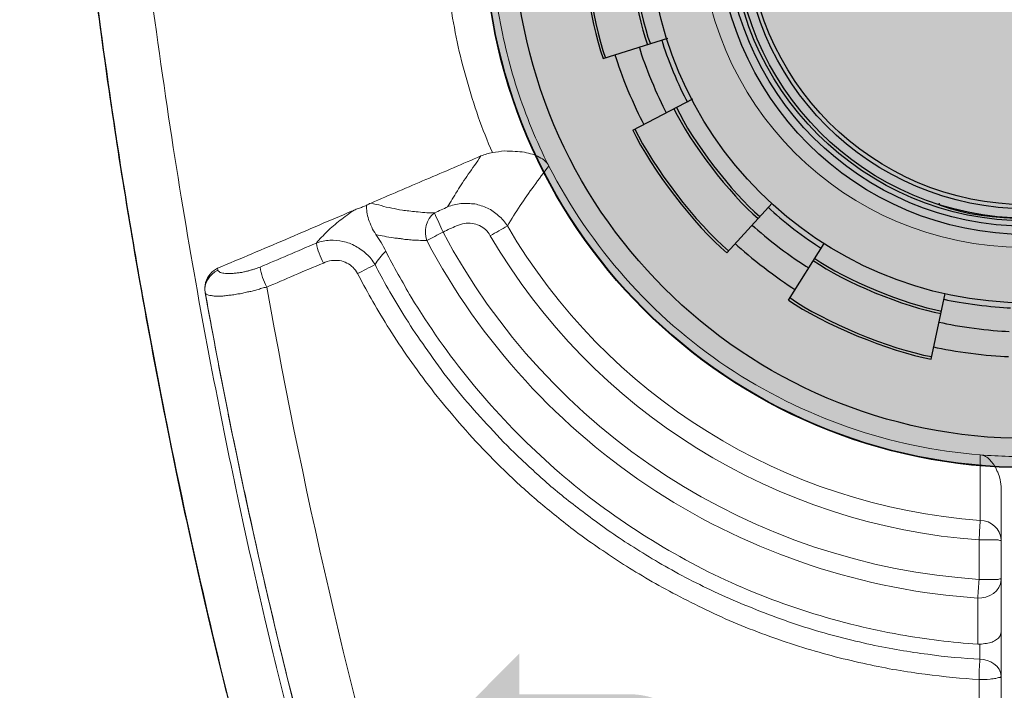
# Model space of a CAD drawing. Header units: millimetres. Extents: x 0 to 283, y 0 to 196.
# Tile 4 of 32: x 24 to 44, y 82 to 96. Entities that reach past the tile are written whole.
import ezdxf

# ---------------------------------------------------------------- set-up
doc = ezdxf.new("R2010")
doc.units = ezdxf.units.MM
doc.layers.get('0').update_dxf_attribs({"linetype": 'CONTINUOUS'})
doc.layers.get('DEFPOINTS').update_dxf_attribs({"linetype": 'CONTINUOUS'})
doc.layers.add('VISIBLE', color=7, linetype='CONTINUOUS', lineweight=0)
doc.styles.add('SANSSERIF', font='sanss___.ttf')
doc.dimstyles.new('ISO-25$0', dxfattribs={"dimtxt": 2.5, "dimasz": 2.5, "dimexe": 1.25, "dimexo": 1, "dimgap": 0.6, "dimtad": 1, "dimdec": 1, "dimzin": 9, "dimdsep": 46, "dimtxsty": 'SANSSERIF', "dimcen": 0.75, "dimadec": 1, "dimazin": 0, "dimtfac": 1, "dimtdec": 1, "dimtmove": 0, "dimatfit": 3, "dimfxl": 1, "dimarcsym": 0})

# ---------------------------------------------------------------- blocks, each defined once
blk = doc.blocks.new('*D31')
at = {"layer": 'DEFPOINTS', "color": 0, "transparency": 16777216}
for p in [(43.939, 129.291), (12.267, 73.934), (43.939, 73.934)]:
    blk.add_point(p, dxfattribs=at)
at = {"layer": 'VISIBLE', "color": 0, "lineweight": -2, "transparency": 16777216}
for p, q in [((42.939, 129.291), (11.017, 129.291)), ((12.267, 126.791), (12.267, 76.434)), ((42.939, 73.934), (11.017, 73.934))]:
    blk.add_line(p, q, dxfattribs=at)
at = {"layer": 'VISIBLE', "color": 0, "transparency": 16777216}
for points in [[(11.851, 126.791), (12.684, 126.791), (12.267, 129.291)], [(11.851, 76.434), (12.684, 76.434), (12.267, 73.934)]]:
    blk.add_solid(points, dxfattribs=at)
at = {"layer": 'VISIBLE', "color": 0, "transparency": 16777216, "insert": (10.38, 101.613), "char_height": 2.5, "attachment_point": 5, "rotation": 90, "style": 'SANSSERIF'}
blk.add_mtext('110.7', dxfattribs=at)

msp = doc.modelspace()

# ---------------------------------------------------------------- hatches: boundary and pattern name
h = msp.add_hatch(color=256)
edge = h.paths.add_edge_path()
edge.add_spline(control_points=[(55.05, 97.637), (55.05, 103.718), (50.111, 108.649), (44.03, 108.649), (44.03, 108.649), (37.949, 108.649), (33.01, 103.718), (33.01, 97.637), (33.01, 97.637), (33.01, 91.548), (37.949, 86.617), (44.03, 86.617), (44.03, 86.617), (50.111, 86.617), (55.05, 91.548), (55.05, 97.637)], knot_values=[0, 0, 0, 0, 0.0625, 0.0625, 0.0625, 0.0626, 0.125, 0.125, 0.125, 0.1251, 0.1875, 0.1875, 0.1875, 0.1876, 1, 1, 1, 1], degree=3, periodic=0)
h = msp.add_hatch(color=256)
edge = h.paths.add_edge_path()
edge.add_spline(control_points=[(37.031, 81.554), (36.733, 81.852), (36.369, 82.009), (35.947, 82.009)], knot_values=[0, 0, 0, 0, 1, 1, 1, 1], degree=3, periodic=0)
edge.add_line((35.947, 82.009), (33.713, 82.009))
edge.add_line((33.713, 82.009), (33.713, 82.836))
edge.add_line((33.713, 82.836), (32.638, 81.753))
edge.add_line((32.638, 81.753), (33.713, 80.677))
edge.add_line((33.713, 80.677), (33.713, 81.504))
edge.add_line((33.713, 81.504), (35.947, 81.504))
edge.add_spline(control_points=[(35.947, 81.504), (36.228, 81.504), (36.468, 81.405), (36.675, 81.198), (36.675, 81.198), (36.874, 81), (36.973, 80.76), (36.973, 80.47), (36.973, 80.47), (36.973, 80.189), (36.874, 79.949), (36.675, 79.742), (36.675, 79.742), (36.468, 79.544), (36.228, 79.444), (35.947, 79.444)], knot_values=[0, 0, 0, 0, 0.0625, 0.0625, 0.0625, 0.0626, 0.125, 0.125, 0.125, 0.1251, 0.1875, 0.1875, 0.1875, 0.1876, 1, 1, 1, 1], degree=3, periodic=0)
edge.add_line((35.947, 79.444), (33.92, 79.444))
edge.add_line((33.92, 79.444), (33.92, 78.94))
edge.add_line((33.92, 78.94), (35.947, 78.94))
edge.add_spline(control_points=[(35.947, 78.94), (36.361, 78.94), (36.733, 79.089), (37.031, 79.386), (37.031, 79.386), (37.329, 79.684), (37.478, 80.048), (37.478, 80.47), (37.478, 80.47), (37.478, 80.892), (37.329, 81.256), (37.031, 81.554)], knot_values=[0, 0, 0, 0, 0.083333, 0.083333, 0.083333, 0.083433, 0.166667, 0.166667, 0.166667, 0.166767, 1, 1, 1, 1], degree=3, periodic=0)

# ---------------------------------------------------------------- linework, layer by layer
at = {"linetype": 'Continuous', "lineweight": 9}
for p, q in [((43.029, 83.796), (43.029, 83.829)), ((43.029, 83.622), (43.029, 83.697))]:
    msp.add_line(p, q, dxfattribs=at)
at = {"linetype": 'Continuous', "lineweight": 30}
for points in [[(35.418, 94.924), (36.733, 95.337), (36.733, 95.337)], [(36.022, 93.468), (37.238, 94.105), (37.238, 94.105)], [(37.933, 90.977), (38.851, 91.987), (38.851, 91.987)], [(39.182, 90.018), (39.91, 91.168), (39.91, 91.168)], [(42.078, 88.818), (42.367, 90.15), (42.367, 90.15)]]:
    msp.add_lwpolyline(points, dxfattribs=at)
at = {"linetype": 'Continuous', "lineweight": 20}
for points in [[(27.591, 90.622), (27.583, 90.663), (27.583, 90.663)], [(27.335, 90.175), (27.335, 90.166), (27.335, 90.166)], [(43.501, 86.228), (43.501, 86.005), (43.501, 85.79), (43.501, 85.567), (43.501, 85.351), (43.501, 85.145)], [(43.501, 86.228), (43.501, 86.129), (43.501, 86.03)], [(43.501, 86.03), (43.501, 83.01), (43.501, 75.655)], [(43.501, 85.145), (43.501, 84.342), (43.501, 84.342)], [(43.501, 83.68), (43.501, 83.821), (43.501, 83.953), (43.501, 84.086), (43.501, 84.21), (43.501, 84.342)], [(43.501, 83.267), (43.501, 83.399), (43.501, 83.54), (43.501, 83.68)], [(43.501, 83.267), (43.501, 82.936), (43.501, 82.638), (43.501, 82.373)], [(43.501, 82.373), (43.501, 79.287), (43.501, 76.375)]]:
    msp.add_lwpolyline(points, dxfattribs=at)
at = {"linetype": 'Continuous', "lineweight": 9}
for points in [[(43.443, 85.145), (43.385, 85.145), (43.277, 85.145), (43.054, 85.145)], [(43.054, 84.342), (43.054, 85.145), (43.054, 85.145)], [(43.443, 84.342), (43.385, 84.342), (43.277, 84.342), (43.054, 84.342)], [(43.029, 83.275), (43.029, 83.415), (43.029, 83.449), (43.029, 83.556)], [(43.029, 83.275), (43.029, 83.151), (43.029, 83.027)], [(43.054, 76.267), (43.054, 82.307), (43.054, 82.307)]]:
    msp.add_lwpolyline(points, dxfattribs=at)
at = {"linetype": 'Continuous', "lineweight": 30}
for points, knots in [([(25.192, 125.618), (25.068, 124.914), (24.96, 124.219), (24.861, 123.508), (24.861, 123.508), (24.712, 122.457), (24.588, 121.406), (24.489, 120.347), (24.489, 120.347), (24.373, 119.164), (24.29, 117.981), (24.224, 116.798), (24.224, 116.798), (24.158, 115.475), (24.116, 114.143), (24.1, 112.811), (24.1, 112.811), (24.083, 111.321), (24.1, 109.832), (24.141, 108.343), (24.141, 108.343), (24.191, 106.655), (24.282, 104.984), (24.398, 103.304), (24.398, 103.304), (24.538, 101.46), (24.712, 99.623), (24.919, 97.794), (24.919, 97.794), (25.117, 96.098), (25.349, 94.402), (25.614, 92.715), (25.614, 92.715), (25.854, 91.225), (26.11, 89.736), (26.4, 88.255), (26.4, 88.255), (26.656, 86.94), (26.929, 85.633), (27.227, 84.326), (27.227, 84.326), (27.492, 83.167), (27.765, 82.009), (28.063, 80.859), (28.063, 80.859), (28.327, 79.841), (28.609, 78.824), (28.898, 77.814), (28.898, 77.814), (29.072, 77.219), (29.246, 76.631), (29.428, 76.044)], [0, 0, 0, 0, 0.019231, 0.019231, 0.019231, 0.019232, 0.038462, 0.038462, 0.038462, 0.038463, 0.057692, 0.057692, 0.057692, 0.057693, 0.076923, 0.076923, 0.076923, 0.076924, 0.096154, 0.096154, 0.096154, 0.096155, 0.115385, 0.115385, 0.115385, 0.115386, 0.134615, 0.134615, 0.134615, 0.134616, 0.153846, 0.153846, 0.153846, 0.153847, 0.173077, 0.173077, 0.173077, 0.173078, 0.192308, 0.192308, 0.192308, 0.192309, 0.211538, 0.211538, 0.211538, 0.211539, 0.230769, 0.230769, 0.230769, 0.23077, 1, 1, 1, 1]), ([(24.563, 121.133), (24.464, 120.199), (24.381, 119.214), (24.307, 118.18), (24.307, 118.18), (24.24, 117.146), (24.183, 116.062), (24.141, 114.92), (24.141, 114.92), (24.108, 113.778), (24.092, 112.579), (24.092, 111.338), (24.092, 111.338), (24.1, 110.097), (24.125, 108.815), (24.174, 107.507), (24.174, 107.507), (24.216, 106.192), (24.29, 104.843), (24.389, 103.437), (24.389, 103.437), (24.489, 102.03), (24.621, 100.566), (24.77, 99.193), (24.77, 99.193), (24.911, 97.811), (25.068, 96.529), (25.233, 95.329), (25.233, 95.329), (25.399, 94.121), (25.564, 93.013), (25.738, 91.954), (25.738, 91.954), (25.912, 90.903), (26.085, 89.91), (26.267, 88.95), (26.267, 88.95), (26.449, 87.991), (26.631, 87.064), (26.813, 86.195), (26.813, 86.195), (26.995, 85.327), (27.186, 84.499), (27.359, 83.722), (27.359, 83.722), (27.541, 82.944), (27.724, 82.208), (27.897, 81.513), (27.897, 81.513), (28.079, 80.809), (28.253, 80.148), (28.427, 79.519), (28.427, 79.519), (28.592, 78.89), (28.766, 78.286), (28.931, 77.707), (28.931, 77.707), (29.097, 77.128), (29.262, 76.573), (29.428, 76.044)], [0, 0, 0, 0, 0.016667, 0.016667, 0.016667, 0.016668, 0.033333, 0.033333, 0.033333, 0.033334, 0.05, 0.05, 0.05, 0.050001, 0.066667, 0.066667, 0.066667, 0.066668, 0.083333, 0.083333, 0.083333, 0.083334, 0.1, 0.1, 0.1, 0.100001, 0.116667, 0.116667, 0.116667, 0.116668, 0.133333, 0.133333, 0.133333, 0.133334, 0.15, 0.15, 0.15, 0.150001, 0.166667, 0.166667, 0.166667, 0.166668, 0.183333, 0.183333, 0.183333, 0.183334, 0.2, 0.2, 0.2, 0.200001, 0.216667, 0.216667, 0.216667, 0.216668, 0.233333, 0.233333, 0.233333, 0.233334, 1, 1, 1, 1]), ([(55.058, 97.637), (55.058, 103.726), (50.119, 108.666), (44.03, 108.666), (44.03, 108.666), (37.941, 108.666), (33.002, 103.726), (33.002, 97.637), (33.002, 97.637), (33.002, 91.54), (37.941, 86.609), (44.03, 86.609), (44.03, 86.609), (50.119, 86.609), (55.058, 91.54), (55.058, 97.637)], [0, 0, 0, 0, 0.0625, 0.0625, 0.0625, 0.062501, 0.125, 0.125, 0.125, 0.125001, 0.1875, 0.1875, 0.1875, 0.187501, 1, 1, 1, 1]), ([(55.05, 97.637), (55.05, 103.718), (50.111, 108.649), (44.03, 108.649), (44.03, 108.649), (37.949, 108.649), (33.01, 103.718), (33.01, 97.637), (33.01, 97.637), (33.01, 91.548), (37.949, 86.617), (44.03, 86.617), (44.03, 86.617), (50.111, 86.617), (55.05, 91.548), (55.05, 97.637)], [0, 0, 0, 0, 0.0625, 0.0625, 0.0625, 0.062501, 0.125, 0.125, 0.125, 0.125001, 0.1875, 0.1875, 0.1875, 0.187501, 1, 1, 1, 1]), ([(54.463, 97.637), (54.463, 103.395), (49.788, 108.062), (44.03, 108.062), (44.03, 108.062), (38.272, 108.062), (33.598, 103.395), (33.598, 97.637), (33.598, 97.637), (33.598, 91.879), (38.272, 87.205), (44.03, 87.205), (44.03, 87.205), (49.788, 87.205), (54.463, 91.879), (54.463, 97.637)], [0, 0, 0, 0, 0.0625, 0.0625, 0.0625, 0.062501, 0.125, 0.125, 0.125, 0.125001, 0.1875, 0.1875, 0.1875, 0.187501, 1, 1, 1, 1]), ([(51.708, 97.637), (51.708, 101.873), (48.274, 105.315), (44.03, 105.315), (44.03, 105.315), (39.794, 105.315), (36.353, 101.873), (36.353, 97.637), (36.353, 97.637), (36.353, 93.393), (39.794, 89.96), (44.03, 89.96), (44.03, 89.96), (48.274, 89.96), (51.708, 93.393), (51.708, 97.637)], [0, 0, 0, 0, 0.0625, 0.0625, 0.0625, 0.062501, 0.125, 0.125, 0.125, 0.125001, 0.1875, 0.1875, 0.1875, 0.187501, 1, 1, 1, 1]), ([(50.318, 97.637), (50.318, 101.104), (47.505, 103.925), (44.03, 103.925), (44.03, 103.925), (40.555, 103.925), (37.742, 101.104), (37.742, 97.637), (37.742, 97.637), (37.742, 94.162), (40.555, 91.35), (44.03, 91.35), (44.03, 91.35), (47.505, 91.35), (50.318, 94.162), (50.318, 97.637)], [0, 0, 0, 0, 0.0625, 0.0625, 0.0625, 0.062501, 0.125, 0.125, 0.125, 0.125001, 0.1875, 0.1875, 0.1875, 0.187501, 1, 1, 1, 1]), ([(50.152, 97.637), (50.152, 101.013), (47.414, 103.76), (44.03, 103.76), (44.03, 103.76), (40.646, 103.76), (37.908, 101.013), (37.908, 97.637), (37.908, 97.637), (37.908, 94.254), (40.646, 91.515), (44.03, 91.515), (44.03, 91.515), (47.414, 91.515), (50.152, 94.254), (50.152, 97.637)], [0, 0, 0, 0, 0.0625, 0.0625, 0.0625, 0.062501, 0.125, 0.125, 0.125, 0.125001, 0.1875, 0.1875, 0.1875, 0.187501, 1, 1, 1, 1]), ([(50.045, 97.637), (50.045, 100.955), (47.356, 103.652), (44.03, 103.652), (44.03, 103.652), (40.713, 103.652), (38.015, 100.955), (38.015, 97.637), (38.015, 97.637), (38.015, 94.311), (40.713, 91.623), (44.03, 91.623), (44.03, 91.623), (47.356, 91.623), (50.045, 94.311), (50.045, 97.637)], [0, 0, 0, 0, 0.0625, 0.0625, 0.0625, 0.062501, 0.125, 0.125, 0.125, 0.125001, 0.1875, 0.1875, 0.1875, 0.187501, 1, 1, 1, 1]), ([(49.979, 97.637), (49.979, 100.922), (47.315, 103.586), (44.03, 103.586), (44.03, 103.586), (40.746, 103.586), (38.082, 100.922), (38.082, 97.637), (38.082, 97.637), (38.082, 94.345), (40.746, 91.681), (44.03, 91.681), (44.03, 91.681), (47.315, 91.681), (49.979, 94.345), (49.979, 97.637)], [0, 0, 0, 0, 0.0625, 0.0625, 0.0625, 0.062501, 0.125, 0.125, 0.125, 0.125001, 0.1875, 0.1875, 0.1875, 0.187501, 1, 1, 1, 1]), ([(49.797, 97.637), (49.797, 100.822), (47.215, 103.404), (44.03, 103.404), (44.03, 103.404), (40.845, 103.404), (38.264, 100.822), (38.264, 97.637), (38.264, 97.637), (38.264, 94.452), (40.845, 91.871), (44.03, 91.871), (44.03, 91.871), (47.215, 91.871), (49.797, 94.452), (49.797, 97.637)], [0, 0, 0, 0, 0.0625, 0.0625, 0.0625, 0.062501, 0.125, 0.125, 0.125, 0.125001, 0.1875, 0.1875, 0.1875, 0.187501, 1, 1, 1, 1]), ([(49.714, 97.637), (49.714, 100.773), (47.166, 103.313), (44.03, 103.313), (44.03, 103.313), (40.895, 103.313), (38.346, 100.773), (38.346, 97.637), (38.346, 97.637), (38.346, 94.502), (40.895, 91.954), (44.03, 91.954), (44.03, 91.954), (47.166, 91.954), (49.714, 94.502), (49.714, 97.637)], [0, 0, 0, 0, 0.0625, 0.0625, 0.0625, 0.062501, 0.125, 0.125, 0.125, 0.125001, 0.1875, 0.1875, 0.1875, 0.187501, 1, 1, 1, 1]), ([(42.285, 91.937), (42.276, 91.937), (42.268, 91.945), (42.26, 91.945), (42.26, 91.945), (42.26, 91.954), (42.251, 91.962), (42.251, 91.97), (42.251, 91.97), (42.243, 91.97), (42.243, 91.978), (42.243, 91.978)], [0, 0, 0, 0, 0.083333, 0.083333, 0.083333, 0.083334, 0.166667, 0.166667, 0.166667, 0.166668, 1, 1, 1, 1])]:
    msp.add_open_spline(points, degree=3, knots=knots, dxfattribs=at)
at = {"linetype": 'Continuous', "lineweight": 9}
for points, knots in [([(26.003, 123.822), (25.879, 122.987), (25.763, 122.101), (25.663, 121.167), (25.663, 121.167), (25.564, 120.24), (25.481, 119.264), (25.407, 118.238), (25.407, 118.238), (25.341, 117.212), (25.283, 116.128), (25.25, 114.995), (25.25, 114.995), (25.208, 113.861), (25.192, 112.662), (25.192, 111.421), (25.192, 111.421), (25.2, 110.188), (25.225, 108.914), (25.275, 107.598), (25.275, 107.598), (25.324, 106.291), (25.39, 104.951), (25.49, 103.544), (25.49, 103.544), (25.597, 102.146), (25.73, 100.69), (25.87, 99.317), (25.87, 99.317), (26.019, 97.952), (26.176, 96.669), (26.342, 95.47), (26.342, 95.47), (26.507, 94.278), (26.673, 93.161), (26.847, 92.111), (26.847, 92.111), (27.02, 91.052), (27.194, 90.059), (27.376, 89.099), (27.376, 89.099), (27.558, 88.131), (27.74, 87.205), (27.93, 86.328), (27.93, 86.328), (28.112, 85.451), (28.294, 84.623), (28.476, 83.837), (28.476, 83.837), (28.658, 83.051), (28.84, 82.315), (29.014, 81.612), (29.014, 81.612), (29.188, 80.9), (29.362, 80.239), (29.535, 79.601), (29.535, 79.601), (29.709, 78.964), (29.875, 78.36), (30.048, 77.773), (30.048, 77.773), (30.214, 77.194), (30.379, 76.631), (30.545, 76.094), (30.545, 76.094), (30.553, 76.069), (30.561, 76.044), (30.578, 76.019), (30.578, 76.019), (30.594, 75.994), (30.611, 75.97), (30.636, 75.953), (30.636, 75.953), (30.661, 75.928), (30.685, 75.912), (30.71, 75.903), (30.71, 75.903), (30.735, 75.887), (30.76, 75.879), (30.793, 75.87), (30.793, 75.87), (31.372, 75.771), (31.935, 75.688), (32.472, 75.614), (32.472, 75.614), (33.01, 75.531), (33.523, 75.473), (34.019, 75.415), (34.019, 75.415), (34.516, 75.357), (34.987, 75.308), (35.434, 75.266), (35.434, 75.266), (35.889, 75.217), (36.328, 75.184), (36.741, 75.15), (36.741, 75.15), (37.163, 75.117), (37.569, 75.084), (37.949, 75.059), (37.949, 75.059), (38.338, 75.035), (38.71, 75.01), (39.066, 74.993), (39.066, 74.993), (39.422, 74.977), (39.753, 74.96), (40.076, 74.944), (40.076, 74.944), (40.39, 74.935), (40.696, 74.919), (40.986, 74.911), (40.986, 74.911), (41.275, 74.902), (41.556, 74.894), (41.821, 74.894), (41.821, 74.894), (42.086, 74.886), (42.342, 74.877), (42.582, 74.877), (42.582, 74.877), (42.831, 74.869), (43.062, 74.869), (43.286, 74.869), (43.286, 74.869), (43.509, 74.869), (43.732, 74.869), (43.939, 74.869)], [0, 0, 0, 0, 0.007812, 0.007812, 0.007812, 0.007813, 0.015625, 0.015625, 0.015625, 0.015626, 0.023438, 0.023438, 0.023438, 0.023439, 0.03125, 0.03125, 0.03125, 0.031251, 0.039062, 0.039062, 0.039062, 0.039064, 0.046875, 0.046875, 0.046875, 0.046876, 0.054688, 0.054688, 0.054688, 0.054689, 0.0625, 0.0625, 0.0625, 0.062501, 0.070312, 0.070312, 0.070312, 0.070314, 0.078125, 0.078125, 0.078125, 0.078126, 0.085938, 0.085938, 0.085938, 0.085939, 0.09375, 0.09375, 0.09375, 0.093751, 0.101562, 0.101562, 0.101562, 0.101564, 0.109375, 0.109375, 0.109375, 0.109376, 0.117188, 0.117188, 0.117188, 0.117189, 0.125, 0.125, 0.125, 0.125001, 0.132812, 0.132812, 0.132812, 0.132814, 0.140625, 0.140625, 0.140625, 0.140626, 0.148438, 0.148438, 0.148438, 0.148439, 0.15625, 0.15625, 0.15625, 0.156251, 0.164062, 0.164062, 0.164062, 0.164064, 0.171875, 0.171875, 0.171875, 0.171876, 0.179688, 0.179688, 0.179688, 0.179689, 0.1875, 0.1875, 0.1875, 0.187501, 0.195312, 0.195312, 0.195312, 0.195314, 0.203125, 0.203125, 0.203125, 0.203126, 0.210938, 0.210938, 0.210938, 0.210939, 0.21875, 0.21875, 0.21875, 0.218751, 0.226562, 0.226562, 0.226562, 0.226564, 0.234375, 0.234375, 0.234375, 0.234376, 0.242188, 0.242188, 0.242188, 0.242189, 1, 1, 1, 1]), ([(30.545, 76.094), (30.379, 76.631), (30.214, 77.194), (30.048, 77.773), (30.048, 77.773), (29.875, 78.36), (29.709, 78.964), (29.535, 79.601), (29.535, 79.601), (29.362, 80.239), (29.188, 80.9), (29.014, 81.612), (29.014, 81.612), (28.84, 82.315), (28.658, 83.051), (28.476, 83.837), (28.476, 83.837), (28.294, 84.623), (28.112, 85.451), (27.93, 86.328), (27.93, 86.328), (27.74, 87.205), (27.558, 88.131), (27.376, 89.099), (27.376, 89.099), (27.194, 90.059), (27.02, 91.052), (26.847, 92.111), (26.847, 92.111), (26.673, 93.161), (26.507, 94.278), (26.342, 95.47), (26.342, 95.47), (26.176, 96.669), (26.019, 97.952), (25.87, 99.317), (25.87, 99.317), (25.73, 100.69), (25.597, 102.146), (25.49, 103.544), (25.49, 103.544), (25.39, 104.951), (25.324, 106.291), (25.275, 107.598), (25.275, 107.598), (25.225, 108.914), (25.2, 110.188), (25.192, 111.429), (25.192, 111.429), (25.192, 112.662), (25.208, 113.861), (25.25, 114.995), (25.25, 114.995), (25.283, 116.128), (25.341, 117.212), (25.407, 118.238), (25.407, 118.238), (25.481, 119.264), (25.564, 120.24), (25.663, 121.167)], [0, 0, 0, 0, 0.016667, 0.016667, 0.016667, 0.016668, 0.033333, 0.033333, 0.033333, 0.033334, 0.05, 0.05, 0.05, 0.050001, 0.066667, 0.066667, 0.066667, 0.066668, 0.083333, 0.083333, 0.083333, 0.083334, 0.1, 0.1, 0.1, 0.100001, 0.116667, 0.116667, 0.116667, 0.116668, 0.133333, 0.133333, 0.133333, 0.133334, 0.15, 0.15, 0.15, 0.150001, 0.166667, 0.166667, 0.166667, 0.166668, 0.183333, 0.183333, 0.183333, 0.183334, 0.2, 0.2, 0.2, 0.200001, 0.216667, 0.216667, 0.216667, 0.216668, 0.233333, 0.233333, 0.233333, 0.233334, 1, 1, 1, 1]), ([(32.257, 91.912), (32.323, 92.011), (32.381, 92.119), (32.456, 92.235), (32.456, 92.235), (32.522, 92.342), (32.596, 92.458), (32.679, 92.574), (32.679, 92.574), (32.762, 92.69), (32.845, 92.814), (32.936, 92.946)], [0, 0, 0, 0, 0.083333, 0.083333, 0.083333, 0.083334, 0.166667, 0.166667, 0.166667, 0.166668, 1, 1, 1, 1]), ([(33.473, 91.523), (33.556, 91.664), (33.639, 91.796), (33.73, 91.937), (33.73, 91.937), (33.821, 92.069), (33.912, 92.202), (34.011, 92.334), (34.011, 92.334), (34.11, 92.475), (34.21, 92.607), (34.317, 92.739)], [0, 0, 0, 0, 0.083333, 0.083333, 0.083333, 0.083334, 0.166667, 0.166667, 0.166667, 0.166668, 1, 1, 1, 1]), ([(30.363, 91.846), (30.263, 91.78), (30.164, 91.705), (30.073, 91.639), (30.073, 91.639), (29.982, 91.565), (29.891, 91.49), (29.817, 91.416), (29.817, 91.416), (29.734, 91.333), (29.659, 91.259), (29.593, 91.176)], [0, 0, 0, 0, 0.083333, 0.083333, 0.083333, 0.083334, 0.166667, 0.166667, 0.166667, 0.166668, 1, 1, 1, 1]), ([(31.339, 91.846), (31.264, 91.854), (31.19, 91.871), (31.124, 91.887), (31.124, 91.887), (31.049, 91.896), (30.975, 91.912), (30.909, 91.937), (30.909, 91.937), (30.843, 91.954), (30.768, 91.97), (30.702, 91.987)], [0, 0, 0, 0, 0.083333, 0.083333, 0.083333, 0.083334, 0.166667, 0.166667, 0.166667, 0.166668, 1, 1, 1, 1]), ([(31.993, 91.788), (31.918, 91.788), (31.852, 91.788), (31.794, 91.796), (31.794, 91.796), (31.736, 91.796), (31.678, 91.805), (31.62, 91.813), (31.62, 91.813), (31.571, 91.813), (31.521, 91.821), (31.471, 91.829), (31.471, 91.829), (31.43, 91.829), (31.38, 91.838), (31.339, 91.846)], [0, 0, 0, 0, 0.0625, 0.0625, 0.0625, 0.062501, 0.125, 0.125, 0.125, 0.125001, 0.1875, 0.1875, 0.1875, 0.187501, 1, 1, 1, 1]), ([(32.257, 91.912), (32.348, 91.945), (32.439, 91.97), (32.53, 91.978), (32.53, 91.978), (32.63, 91.987), (32.721, 91.978), (32.812, 91.97), (32.812, 91.97), (32.894, 91.954), (32.985, 91.92), (33.068, 91.887), (33.068, 91.887), (33.151, 91.846), (33.225, 91.796), (33.291, 91.73), (33.291, 91.73), (33.366, 91.672), (33.424, 91.606), (33.473, 91.523)], [0, 0, 0, 0, 0.05, 0.05, 0.05, 0.050001, 0.1, 0.1, 0.1, 0.100001, 0.15, 0.15, 0.15, 0.150001, 0.2, 0.2, 0.2, 0.200001, 1, 1, 1, 1]), ([(32.166, 91.399), (32.208, 91.424), (32.257, 91.441), (32.299, 91.465), (32.299, 91.465), (32.348, 91.482), (32.39, 91.507), (32.439, 91.523)], [0, 0, 0, 0, 0.125, 0.125, 0.125, 0.125001, 1, 1, 1, 1]), ([(32.439, 91.523), (32.489, 91.548), (32.547, 91.565), (32.596, 91.573), (32.596, 91.573), (32.646, 91.581), (32.704, 91.581), (32.754, 91.573), (32.754, 91.573), (32.812, 91.565), (32.853, 91.556), (32.903, 91.532), (32.903, 91.532), (32.952, 91.507), (32.994, 91.482), (33.027, 91.449), (33.027, 91.449), (33.068, 91.416), (33.101, 91.374), (33.126, 91.325)], [0, 0, 0, 0, 0.05, 0.05, 0.05, 0.050001, 0.1, 0.1, 0.1, 0.100001, 0.15, 0.15, 0.15, 0.150001, 0.2, 0.2, 0.2, 0.200001, 1, 1, 1, 1]), ([(29.593, 91.176), (29.684, 91.209), (29.775, 91.225), (29.866, 91.234), (29.866, 91.234), (29.957, 91.234), (30.048, 91.225), (30.131, 91.209), (30.131, 91.209), (30.222, 91.192), (30.305, 91.159), (30.388, 91.11), (30.388, 91.11), (30.47, 91.068), (30.545, 91.019), (30.611, 90.952), (30.611, 90.952), (30.677, 90.895), (30.735, 90.82), (30.785, 90.737)], [0, 0, 0, 0, 0.05, 0.05, 0.05, 0.050001, 0.1, 0.1, 0.1, 0.100001, 0.15, 0.15, 0.15, 0.150001, 0.2, 0.2, 0.2, 0.200001, 1, 1, 1, 1]), ([(30.801, 91.35), (30.859, 91.333), (30.917, 91.325), (30.975, 91.316), (30.975, 91.316), (31.033, 91.3), (31.099, 91.292), (31.157, 91.283)], [0, 0, 0, 0, 0.125, 0.125, 0.125, 0.125001, 1, 1, 1, 1]), ([(31.835, 91.225), (31.777, 91.225), (31.72, 91.225), (31.67, 91.234), (31.67, 91.234), (31.653, 91.234), (31.645, 91.234), (31.629, 91.234), (31.629, 91.234), (31.595, 91.234), (31.554, 91.234), (31.521, 91.242), (31.521, 91.242), (31.496, 91.242), (31.471, 91.242), (31.455, 91.25), (31.455, 91.25), (31.43, 91.25), (31.405, 91.25), (31.389, 91.25), (31.389, 91.25), (31.355, 91.259), (31.322, 91.259), (31.298, 91.267), (31.298, 91.267), (31.289, 91.267), (31.273, 91.267), (31.264, 91.267), (31.264, 91.267), (31.231, 91.275), (31.19, 91.275), (31.157, 91.283)], [0, 0, 0, 0, 0.03125, 0.03125, 0.03125, 0.031251, 0.0625, 0.0625, 0.0625, 0.062501, 0.09375, 0.09375, 0.09375, 0.093751, 0.125, 0.125, 0.125, 0.125001, 0.15625, 0.15625, 0.15625, 0.156251, 0.1875, 0.1875, 0.1875, 0.187501, 0.21875, 0.21875, 0.21875, 0.218751, 1, 1, 1, 1]), ([(43.029, 83.962), (40.713, 84.119), (38.437, 84.872), (36.485, 86.137), (36.485, 86.137), (34.541, 87.403), (32.919, 89.165), (31.835, 91.225)], [0, 0, 0, 0, 0.125, 0.125, 0.125, 0.125001, 1, 1, 1, 1]), ([(29.593, 91.176), (29.395, 91.093), (29.204, 91.01), (29.014, 90.928), (29.014, 90.928), (28.824, 90.845), (28.634, 90.77), (28.452, 90.688)], [0, 0, 0, 0, 0.125, 0.125, 0.125, 0.125001, 1, 1, 1, 1]), ([(30.785, 90.737), (30.809, 90.787), (30.843, 90.828), (30.884, 90.878), (30.884, 90.878), (30.917, 90.919), (30.958, 90.969), (31, 91.01)], [0, 0, 0, 0, 0.125, 0.125, 0.125, 0.125001, 1, 1, 1, 1]), ([(29.734, 90.77), (29.784, 90.795), (29.841, 90.812), (29.899, 90.82), (29.899, 90.82), (29.949, 90.82), (30.007, 90.82), (30.065, 90.82), (30.065, 90.82), (30.114, 90.812), (30.164, 90.795), (30.214, 90.77), (30.214, 90.77), (30.255, 90.746), (30.297, 90.721), (30.338, 90.679), (30.338, 90.679), (30.371, 90.646), (30.404, 90.605), (30.429, 90.555)], [0, 0, 0, 0, 0.05, 0.05, 0.05, 0.050001, 0.1, 0.1, 0.1, 0.100001, 0.15, 0.15, 0.15, 0.150001, 0.2, 0.2, 0.2, 0.200001, 1, 1, 1, 1]), ([(28.452, 90.688), (28.435, 90.679), (28.418, 90.679), (28.402, 90.671), (28.402, 90.671), (28.385, 90.663), (28.369, 90.655), (28.352, 90.655), (28.352, 90.655), (28.327, 90.646), (28.311, 90.638), (28.286, 90.63), (28.286, 90.63), (28.27, 90.63), (28.245, 90.622), (28.22, 90.613), (28.22, 90.613), (28.203, 90.605), (28.179, 90.605), (28.154, 90.597), (28.154, 90.597), (28.129, 90.588), (28.104, 90.588), (28.079, 90.58), (28.079, 90.58), (28.054, 90.58), (28.03, 90.572), (28.005, 90.572), (28.005, 90.572), (27.98, 90.564), (27.947, 90.564), (27.922, 90.564), (27.922, 90.564), (27.897, 90.555), (27.872, 90.555), (27.848, 90.555), (27.848, 90.555), (27.823, 90.555), (27.798, 90.555), (27.773, 90.555), (27.773, 90.555), (27.757, 90.555), (27.732, 90.555), (27.715, 90.564), (27.715, 90.564), (27.699, 90.564), (27.682, 90.564), (27.666, 90.572), (27.666, 90.572), (27.657, 90.572), (27.649, 90.58), (27.633, 90.58), (27.633, 90.58), (27.624, 90.588), (27.616, 90.588), (27.616, 90.597), (27.616, 90.597), (27.608, 90.597), (27.599, 90.605), (27.599, 90.613), (27.599, 90.613), (27.591, 90.613), (27.591, 90.622), (27.591, 90.622)], [0, 0, 0, 0, 0.015625, 0.015625, 0.015625, 0.015626, 0.03125, 0.03125, 0.03125, 0.031251, 0.046875, 0.046875, 0.046875, 0.046876, 0.0625, 0.0625, 0.0625, 0.062501, 0.078125, 0.078125, 0.078125, 0.078126, 0.09375, 0.09375, 0.09375, 0.093751, 0.109375, 0.109375, 0.109375, 0.109376, 0.125, 0.125, 0.125, 0.125001, 0.140625, 0.140625, 0.140625, 0.140626, 0.15625, 0.15625, 0.15625, 0.156251, 0.171875, 0.171875, 0.171875, 0.171876, 0.1875, 0.1875, 0.1875, 0.187501, 0.203125, 0.203125, 0.203125, 0.203126, 0.21875, 0.21875, 0.21875, 0.218751, 0.234375, 0.234375, 0.234375, 0.234376, 1, 1, 1, 1]), ([(28.584, 90.282), (28.774, 90.357), (28.956, 90.44), (29.147, 90.522), (29.147, 90.522), (29.337, 90.605), (29.535, 90.688), (29.734, 90.77)], [0, 0, 0, 0, 0.125, 0.125, 0.125, 0.125001, 1, 1, 1, 1]), ([(43.07, 82.721), (42.74, 82.737), (42.384, 82.77), (42.011, 82.82), (42.011, 82.82), (41.639, 82.869), (41.259, 82.936), (40.853, 83.018), (40.853, 83.018), (40.448, 83.109), (40.018, 83.217), (39.587, 83.349), (39.587, 83.349), (39.157, 83.482), (38.719, 83.647), (38.297, 83.821), (38.297, 83.821), (37.875, 83.995), (37.469, 84.185), (37.089, 84.383), (37.089, 84.383), (36.717, 84.582), (36.361, 84.789), (36.038, 84.996), (36.038, 84.996), (35.716, 85.194), (35.426, 85.401), (35.153, 85.608), (35.153, 85.608), (34.88, 85.806), (34.632, 86.005), (34.4, 86.195), (34.4, 86.195), (34.177, 86.394), (33.962, 86.584), (33.763, 86.774), (33.763, 86.774), (33.556, 86.965), (33.366, 87.155), (33.192, 87.354), (33.192, 87.354), (33.01, 87.544), (32.836, 87.734), (32.663, 87.933), (32.663, 87.933), (32.497, 88.131), (32.34, 88.33), (32.183, 88.528), (32.183, 88.528), (32.034, 88.735), (31.885, 88.934), (31.753, 89.132), (31.753, 89.132), (31.612, 89.323), (31.488, 89.521), (31.372, 89.711), (31.372, 89.711), (31.256, 89.893), (31.149, 90.075), (31.049, 90.249), (31.049, 90.249), (30.95, 90.423), (30.859, 90.588), (30.785, 90.737)], [0, 0, 0, 0, 0.015625, 0.015625, 0.015625, 0.015626, 0.03125, 0.03125, 0.03125, 0.031251, 0.046875, 0.046875, 0.046875, 0.046876, 0.0625, 0.0625, 0.0625, 0.062501, 0.078125, 0.078125, 0.078125, 0.078126, 0.09375, 0.09375, 0.09375, 0.093751, 0.109375, 0.109375, 0.109375, 0.109376, 0.125, 0.125, 0.125, 0.125001, 0.140625, 0.140625, 0.140625, 0.140626, 0.15625, 0.15625, 0.15625, 0.156251, 0.171875, 0.171875, 0.171875, 0.171876, 0.1875, 0.1875, 0.1875, 0.187501, 0.203125, 0.203125, 0.203125, 0.203126, 0.21875, 0.21875, 0.21875, 0.218751, 0.234375, 0.234375, 0.234375, 0.234376, 1, 1, 1, 1]), ([(30.429, 90.555), (30.512, 90.398), (30.603, 90.233), (30.702, 90.051), (30.702, 90.051), (30.801, 89.877), (30.917, 89.687), (31.033, 89.496), (31.033, 89.496), (31.157, 89.306), (31.281, 89.108), (31.422, 88.901), (31.422, 88.901), (31.562, 88.702), (31.711, 88.495), (31.868, 88.288), (31.868, 88.288), (32.026, 88.082), (32.191, 87.875), (32.365, 87.676), (32.365, 87.676), (32.539, 87.469), (32.712, 87.271), (32.903, 87.072), (32.903, 87.072), (33.085, 86.874), (33.283, 86.683), (33.482, 86.485), (33.482, 86.485), (33.689, 86.286), (33.912, 86.088), (34.144, 85.889), (34.144, 85.889), (34.384, 85.691), (34.64, 85.484), (34.913, 85.277), (34.913, 85.277), (35.194, 85.07), (35.5, 84.863), (35.831, 84.648), (35.831, 84.648), (36.162, 84.441), (36.518, 84.226), (36.907, 84.028), (36.907, 84.028), (37.296, 83.821), (37.709, 83.622), (38.14, 83.44), (38.14, 83.44), (38.578, 83.258), (39.025, 83.101), (39.472, 82.96), (39.472, 82.96), (39.918, 82.82), (40.349, 82.712), (40.771, 82.621), (40.771, 82.621), (41.184, 82.53), (41.581, 82.464), (41.962, 82.414), (41.962, 82.414), (42.342, 82.365), (42.706, 82.332), (43.054, 82.307)], [0, 0, 0, 0, 0.015625, 0.015625, 0.015625, 0.015626, 0.03125, 0.03125, 0.03125, 0.031251, 0.046875, 0.046875, 0.046875, 0.046876, 0.0625, 0.0625, 0.0625, 0.062501, 0.078125, 0.078125, 0.078125, 0.078126, 0.09375, 0.09375, 0.09375, 0.093751, 0.109375, 0.109375, 0.109375, 0.109376, 0.125, 0.125, 0.125, 0.125001, 0.140625, 0.140625, 0.140625, 0.140626, 0.15625, 0.15625, 0.15625, 0.156251, 0.171875, 0.171875, 0.171875, 0.171876, 0.1875, 0.1875, 0.1875, 0.187501, 0.203125, 0.203125, 0.203125, 0.203126, 0.21875, 0.21875, 0.21875, 0.218751, 0.234375, 0.234375, 0.234375, 0.234376, 1, 1, 1, 1]), ([(27.335, 90.166), (27.335, 90.158), (27.343, 90.15), (27.343, 90.15), (27.343, 90.15), (27.351, 90.142), (27.359, 90.133), (27.368, 90.133), (27.368, 90.133), (27.376, 90.125), (27.393, 90.125), (27.401, 90.117), (27.401, 90.117), (27.417, 90.117), (27.434, 90.109), (27.45, 90.109), (27.45, 90.109), (27.467, 90.109), (27.492, 90.1), (27.517, 90.1), (27.517, 90.1), (27.541, 90.1), (27.566, 90.1), (27.599, 90.1), (27.599, 90.1), (27.624, 90.1), (27.657, 90.1), (27.69, 90.1), (27.69, 90.1), (27.724, 90.1), (27.757, 90.109), (27.79, 90.109), (27.79, 90.109), (27.823, 90.117), (27.856, 90.117), (27.889, 90.125), (27.889, 90.125), (27.922, 90.125), (27.963, 90.133), (27.997, 90.142), (27.997, 90.142), (28.03, 90.142), (28.063, 90.15), (28.096, 90.158), (28.096, 90.158), (28.129, 90.166), (28.162, 90.175), (28.195, 90.183), (28.195, 90.183), (28.228, 90.183), (28.253, 90.191), (28.286, 90.2), (28.286, 90.2), (28.319, 90.208), (28.352, 90.216), (28.385, 90.224), (28.385, 90.224), (28.418, 90.233), (28.452, 90.249), (28.485, 90.257), (28.485, 90.257), (28.518, 90.266), (28.551, 90.274), (28.584, 90.282)], [0, 0, 0, 0, 0.015625, 0.015625, 0.015625, 0.015626, 0.03125, 0.03125, 0.03125, 0.031251, 0.046875, 0.046875, 0.046875, 0.046876, 0.0625, 0.0625, 0.0625, 0.062501, 0.078125, 0.078125, 0.078125, 0.078126, 0.09375, 0.09375, 0.09375, 0.093751, 0.109375, 0.109375, 0.109375, 0.109376, 0.125, 0.125, 0.125, 0.125001, 0.140625, 0.140625, 0.140625, 0.140626, 0.15625, 0.15625, 0.15625, 0.156251, 0.171875, 0.171875, 0.171875, 0.171876, 0.1875, 0.1875, 0.1875, 0.187501, 0.203125, 0.203125, 0.203125, 0.203126, 0.21875, 0.21875, 0.21875, 0.218751, 0.234375, 0.234375, 0.234375, 0.234376, 1, 1, 1, 1]), ([(43.079, 86.874), (43.079, 86.717), (43.079, 86.559), (43.079, 86.41), (43.079, 86.41), (43.079, 86.261), (43.079, 86.113), (43.079, 85.972), (43.079, 85.972), (43.079, 85.823), (43.079, 85.682), (43.079, 85.542)], [0, 0, 0, 0, 0.083333, 0.083333, 0.083333, 0.083334, 0.166667, 0.166667, 0.166667, 0.166668, 1, 1, 1, 1]), ([(43.07, 83.027), (43.07, 82.969), (43.07, 82.919), (43.07, 82.861), (43.07, 82.861), (43.07, 82.812), (43.07, 82.762), (43.07, 82.721)], [0, 0, 0, 0, 0.125, 0.125, 0.125, 0.125001, 1, 1, 1, 1]), ([(43.501, 82.373), (43.501, 82.348), (43.468, 82.348), (43.451, 82.348), (43.451, 82.348), (43.435, 82.34), (43.418, 82.34), (43.393, 82.332), (43.393, 82.332), (43.36, 82.323), (43.319, 82.323), (43.277, 82.315), (43.277, 82.315), (43.203, 82.307), (43.128, 82.307), (43.054, 82.307)], [0, 0, 0, 0, 0.0625, 0.0625, 0.0625, 0.062501, 0.125, 0.125, 0.125, 0.125001, 0.1875, 0.1875, 0.1875, 0.187501, 1, 1, 1, 1])]:
    msp.add_open_spline(points, degree=3, knots=knots, dxfattribs=at)
at = {"linetype": 'Continuous', "lineweight": 30}
for points in [[(35.012, 98.026), (34.938, 97.191), (35.128, 95.71), (35.418, 94.924)], [(35.062, 98.026), (34.987, 97.191), (35.178, 95.726), (35.467, 94.932)], [(35.955, 97.985), (35.889, 97.232), (36.063, 95.916), (36.319, 95.205)], [(36.013, 97.985), (35.947, 97.24), (36.113, 95.925), (36.377, 95.221)], [(36.609, 95.296), (36.708, 94.957), (36.957, 94.345), (37.13, 94.038)], [(36.154, 95.147), (36.253, 94.791), (36.526, 94.146), (36.7, 93.823)], [(35.658, 94.998), (35.765, 94.618), (36.055, 93.931), (36.245, 93.583)], [(36.857, 93.906), (37.18, 93.219), (37.991, 92.16), (38.57, 91.672)], [(36.907, 93.931), (37.23, 93.244), (38.032, 92.202), (38.603, 91.714)], [(36.022, 93.468), (36.377, 92.698), (37.287, 91.523), (37.933, 90.977)], [(36.063, 93.492), (36.419, 92.731), (37.321, 91.556), (37.966, 91.019)], [(38.777, 91.896), (39.025, 91.656), (39.546, 91.25), (39.852, 91.068)], [(42.285, 91.937), (43.228, 91.589), (44.833, 91.589), (45.776, 91.937)], [(38.446, 91.54), (38.719, 91.283), (39.273, 90.861), (39.596, 90.671)], [(38.098, 91.168), (38.388, 90.895), (38.975, 90.44), (39.314, 90.233)], [(39.687, 90.82), (40.307, 90.382), (41.54, 89.877), (42.285, 89.745)], [(39.72, 90.861), (40.332, 90.431), (41.556, 89.927), (42.293, 89.794)], [(39.182, 90.018), (39.869, 89.538), (41.242, 88.967), (42.078, 88.818)], [(39.207, 90.067), (39.894, 89.579), (41.259, 89.017), (42.086, 88.868)], [(42.342, 90.034), (42.69, 89.951), (43.343, 89.869), (43.691, 89.86)], [(42.243, 89.571), (42.607, 89.48), (43.302, 89.389), (43.666, 89.381)], [(42.127, 89.066), (42.516, 88.975), (43.252, 88.876), (43.65, 88.868)]]:
    msp.add_open_spline(points, degree=3, dxfattribs=at)
at = {"linetype": 'Continuous', "lineweight": 20}
for points, knots in [([(32.191, 97.621), (32.199, 97.091), (32.241, 96.562), (32.315, 96.041), (32.315, 96.041), (32.39, 95.519), (32.497, 94.998), (32.646, 94.493), (32.646, 94.493), (32.787, 93.98), (32.961, 93.492), (33.167, 93.013)], [0, 0, 0, 0, 0.083333, 0.083333, 0.083333, 0.083334, 0.166667, 0.166667, 0.166667, 0.166668, 1, 1, 1, 1]), ([(34.317, 92.739), (34.061, 93.244), (33.846, 93.765), (33.672, 94.303), (33.672, 94.303), (33.498, 94.841), (33.366, 95.395), (33.275, 95.95), (33.275, 95.95), (33.184, 96.512), (33.143, 97.066), (33.143, 97.637)], [0, 0, 0, 0, 0.083333, 0.083333, 0.083333, 0.083334, 0.166667, 0.166667, 0.166667, 0.166668, 1, 1, 1, 1]), ([(50.483, 97.637), (50.483, 94.022), (47.555, 91.093), (43.939, 91.093), (43.939, 91.093), (40.332, 91.093), (37.395, 94.022), (37.395, 97.637)], [0, 0, 0, 0, 0.125, 0.125, 0.125, 0.125001, 1, 1, 1, 1]), ([(37.395, 97.637), (37.395, 94.022), (40.332, 91.093), (43.939, 91.093), (43.939, 91.093), (47.555, 91.093), (50.483, 94.022), (50.483, 97.637)], [0, 0, 0, 0, 0.125, 0.125, 0.125, 0.125001, 1, 1, 1, 1]), ([(33.167, 93.013), (33.134, 93.004), (33.093, 92.996), (33.052, 92.988), (33.052, 92.988), (33.018, 92.971), (32.977, 92.963), (32.936, 92.946)], [0, 0, 0, 0, 0.125, 0.125, 0.125, 0.125001, 1, 1, 1, 1]), ([(34.317, 92.739), (34.301, 92.781), (34.268, 92.814), (34.235, 92.847), (34.235, 92.847), (34.202, 92.872), (34.168, 92.897), (34.119, 92.921), (34.119, 92.921), (34.077, 92.946), (34.036, 92.963), (33.986, 92.979), (33.986, 92.979), (33.928, 92.996), (33.879, 93.004), (33.821, 93.021), (33.821, 93.021), (33.755, 93.029), (33.697, 93.037), (33.631, 93.037), (33.631, 93.037), (33.556, 93.046), (33.49, 93.046), (33.407, 93.046), (33.407, 93.046), (33.333, 93.037), (33.25, 93.029), (33.167, 93.013)], [0, 0, 0, 0, 0.035714, 0.035714, 0.035714, 0.035715, 0.071429, 0.071429, 0.071429, 0.07143, 0.107143, 0.107143, 0.107143, 0.107144, 0.142857, 0.142857, 0.142857, 0.142858, 0.178571, 0.178571, 0.178571, 0.178572, 0.214286, 0.214286, 0.214286, 0.214287, 1, 1, 1, 1]), ([(32.936, 92.946), (32.754, 92.864), (32.563, 92.789), (32.381, 92.706), (32.381, 92.706), (32.191, 92.624), (32.009, 92.549), (31.819, 92.466), (31.819, 92.466), (31.637, 92.392), (31.455, 92.309), (31.264, 92.227), (31.264, 92.227), (31.074, 92.152), (30.892, 92.069), (30.702, 91.987)], [0, 0, 0, 0, 0.0625, 0.0625, 0.0625, 0.062501, 0.125, 0.125, 0.125, 0.125001, 0.1875, 0.1875, 0.1875, 0.187501, 1, 1, 1, 1]), ([(34.317, 92.739), (35.153, 91.101), (36.41, 89.678), (37.933, 88.661), (37.933, 88.661), (39.463, 87.643), (41.25, 87.014), (43.079, 86.874)], [0, 0, 0, 0, 0.125, 0.125, 0.125, 0.125001, 1, 1, 1, 1]), ([(27.583, 90.663), (28.054, 90.861), (28.518, 91.06), (28.973, 91.25), (28.973, 91.25), (29.428, 91.449), (29.875, 91.639), (30.305, 91.821)], [0, 0, 0, 0, 0.125, 0.125, 0.125, 0.125001, 1, 1, 1, 1]), ([(30.363, 91.846), (30.346, 91.838), (30.338, 91.838), (30.33, 91.829), (30.33, 91.829), (30.321, 91.829), (30.313, 91.821), (30.305, 91.821)], [0, 0, 0, 0, 0.125, 0.125, 0.125, 0.125001, 1, 1, 1, 1]), ([(30.611, 91.937), (30.586, 91.929), (30.553, 91.92), (30.528, 91.912), (30.528, 91.912), (30.503, 91.896), (30.47, 91.887), (30.445, 91.879), (30.445, 91.879), (30.412, 91.871), (30.388, 91.854), (30.363, 91.846)], [0, 0, 0, 0, 0.083333, 0.083333, 0.083333, 0.083334, 0.166667, 0.166667, 0.166667, 0.166668, 1, 1, 1, 1]), ([(30.702, 91.987), (30.694, 91.987), (30.677, 91.978), (30.669, 91.978), (30.669, 91.978), (30.661, 91.97), (30.652, 91.962), (30.644, 91.962), (30.644, 91.962), (30.627, 91.954), (30.619, 91.945), (30.611, 91.937)], [0, 0, 0, 0, 0.083333, 0.083333, 0.083333, 0.083334, 0.166667, 0.166667, 0.166667, 0.166668, 1, 1, 1, 1]), ([(30.801, 91.35), (30.768, 91.399), (30.735, 91.449), (30.718, 91.498), (30.718, 91.498), (30.694, 91.556), (30.669, 91.606), (30.652, 91.656), (30.652, 91.656), (30.636, 91.705), (30.627, 91.755), (30.619, 91.805), (30.619, 91.805), (30.611, 91.854), (30.611, 91.896), (30.611, 91.937)], [0, 0, 0, 0, 0.0625, 0.0625, 0.0625, 0.062501, 0.125, 0.125, 0.125, 0.125001, 0.1875, 0.1875, 0.1875, 0.187501, 1, 1, 1, 1]), ([(31, 91.01), (30.975, 91.068), (30.942, 91.126), (30.909, 91.184), (30.909, 91.184), (30.876, 91.242), (30.834, 91.3), (30.801, 91.35)], [0, 0, 0, 0, 0.125, 0.125, 0.125, 0.125001, 1, 1, 1, 1]), ([(43.029, 83.027), (42.5, 83.06), (41.978, 83.126), (41.457, 83.217), (41.457, 83.217), (40.779, 83.341), (40.109, 83.506), (39.455, 83.722), (39.455, 83.722), (38.801, 83.937), (38.164, 84.193), (37.552, 84.499), (37.552, 84.499), (36.932, 84.814), (36.336, 85.161), (35.765, 85.558), (35.765, 85.558), (35.194, 85.947), (34.648, 86.386), (34.144, 86.857), (34.144, 86.857), (33.631, 87.329), (33.159, 87.833), (32.721, 88.371), (32.721, 88.371), (32.282, 88.909), (31.877, 89.48), (31.521, 90.075), (31.521, 90.075), (31.339, 90.382), (31.165, 90.696), (31, 91.01)], [0, 0, 0, 0, 0.03125, 0.03125, 0.03125, 0.031251, 0.0625, 0.0625, 0.0625, 0.062501, 0.09375, 0.09375, 0.09375, 0.093751, 0.125, 0.125, 0.125, 0.125001, 0.15625, 0.15625, 0.15625, 0.156251, 0.1875, 0.1875, 0.1875, 0.187501, 0.21875, 0.21875, 0.21875, 0.218751, 1, 1, 1, 1]), ([(27.583, 90.663), (27.525, 90.638), (27.475, 90.597), (27.434, 90.547), (27.434, 90.547), (27.393, 90.506), (27.359, 90.44), (27.343, 90.373), (27.343, 90.373), (27.326, 90.307), (27.318, 90.241), (27.335, 90.175)], [0, 0, 0, 0, 0.083333, 0.083333, 0.083333, 0.083334, 0.166667, 0.166667, 0.166667, 0.166668, 1, 1, 1, 1]), ([(27.335, 90.175), (27.434, 89.629), (27.533, 89.091), (27.633, 88.561), (27.633, 88.561), (27.74, 88.024), (27.839, 87.494), (27.955, 86.965), (27.955, 86.965), (28.063, 86.435), (28.179, 85.906), (28.294, 85.376), (28.294, 85.376), (28.41, 84.847), (28.526, 84.317), (28.658, 83.78), (28.658, 83.78), (28.782, 83.25), (28.907, 82.712), (29.047, 82.174), (29.047, 82.174), (29.18, 81.637), (29.32, 81.091), (29.461, 80.545), (29.461, 80.545), (29.61, 79.999), (29.759, 79.444), (29.916, 78.882), (29.916, 78.882), (30.073, 78.319), (30.239, 77.757), (30.412, 77.177)], [0, 0, 0, 0, 0.03125, 0.03125, 0.03125, 0.031251, 0.0625, 0.0625, 0.0625, 0.062501, 0.09375, 0.09375, 0.09375, 0.093751, 0.125, 0.125, 0.125, 0.125001, 0.15625, 0.15625, 0.15625, 0.156251, 0.1875, 0.1875, 0.1875, 0.187501, 0.21875, 0.21875, 0.21875, 0.218751, 1, 1, 1, 1]), ([(44.8, 86.874), (44.609, 86.857), (44.419, 86.849), (44.229, 86.841), (44.229, 86.841), (44.038, 86.832), (43.848, 86.832), (43.658, 86.841), (43.658, 86.841), (43.468, 86.849), (43.277, 86.857), (43.079, 86.874)], [0, 0, 0, 0, 0.083333, 0.083333, 0.083333, 0.083334, 0.166667, 0.166667, 0.166667, 0.166668, 1, 1, 1, 1]), ([(43.501, 86.228), (43.501, 86.295), (43.484, 86.353), (43.476, 86.402), (43.476, 86.402), (43.459, 86.46), (43.443, 86.51), (43.418, 86.551), (43.418, 86.551), (43.401, 86.601), (43.377, 86.642), (43.352, 86.675), (43.352, 86.675), (43.327, 86.708), (43.302, 86.741), (43.277, 86.766), (43.277, 86.766), (43.244, 86.799), (43.219, 86.824), (43.186, 86.841), (43.186, 86.841), (43.153, 86.857), (43.12, 86.865), (43.079, 86.874)], [0, 0, 0, 0, 0.041667, 0.041667, 0.041667, 0.041668, 0.083333, 0.083333, 0.083333, 0.083334, 0.125, 0.125, 0.125, 0.125001, 0.166667, 0.166667, 0.166667, 0.166668, 0.208333, 0.208333, 0.208333, 0.208334, 1, 1, 1, 1]), ([(43.501, 83.267), (43.501, 83.242), (43.484, 83.209), (43.476, 83.184), (43.476, 83.184), (43.459, 83.159), (43.435, 83.134), (43.41, 83.118), (43.41, 83.118), (43.385, 83.101), (43.352, 83.085), (43.319, 83.068), (43.319, 83.068), (43.286, 83.06), (43.244, 83.051), (43.203, 83.043), (43.203, 83.043), (43.161, 83.035), (43.112, 83.027), (43.07, 83.027)], [0, 0, 0, 0, 0.05, 0.05, 0.05, 0.050001, 0.1, 0.1, 0.1, 0.100001, 0.15, 0.15, 0.15, 0.150001, 0.2, 0.2, 0.2, 0.200001, 1, 1, 1, 1]), ([(43.029, 83.027), (43.037, 83.027), (43.037, 83.027), (43.046, 83.027), (43.046, 83.027), (43.054, 83.027), (43.062, 83.027), (43.07, 83.027)], [0, 0, 0, 0, 0.125, 0.125, 0.125, 0.125001, 1, 1, 1, 1])]:
    msp.add_open_spline(points, degree=3, knots=knots, dxfattribs=at)
at = {"linetype": 'Continuous', "lineweight": 9}
for points in [[(31.993, 91.788), (32.084, 91.829), (32.175, 91.871), (32.257, 91.912)], [(31.835, 91.225), (31.769, 91.416), (31.819, 91.664), (31.993, 91.788)], [(31.993, 91.788), (32.05, 91.656), (32.108, 91.532), (32.166, 91.399)], [(33.126, 91.325), (33.242, 91.391), (33.358, 91.457), (33.473, 91.523)], [(33.473, 91.523), (35.492, 88.065), (39.083, 85.831), (43.079, 85.542)], [(31.835, 91.225), (31.943, 91.283), (32.05, 91.341), (32.166, 91.399)], [(32.166, 91.399), (34.326, 87.32), (38.446, 84.648), (43.054, 84.342)], [(43.054, 85.145), (38.926, 85.442), (35.211, 87.751), (33.126, 91.325)], [(29.734, 90.77), (29.676, 90.903), (29.61, 91.027), (29.593, 91.176)], [(28.584, 90.282), (28.526, 90.415), (28.46, 90.539), (28.452, 90.688)], [(30.429, 90.555), (30.545, 90.613), (30.669, 90.679), (30.785, 90.737)], [(28.584, 90.282), (29.378, 85.864), (30.396, 81.488), (31.653, 77.26)], [(43.079, 85.542), (43.07, 85.409), (43.062, 85.277), (43.054, 85.145)], [(43.079, 85.542), (43.294, 85.533), (43.501, 85.376), (43.501, 85.145)], [(43.501, 85.145), (43.501, 85.112), (43.459, 85.145), (43.443, 85.145)], [(43.054, 84.342), (43.046, 84.218), (43.037, 84.094), (43.029, 83.962)], [(43.501, 84.342), (43.501, 84.094), (43.244, 83.953), (43.029, 83.962)], [(43.501, 84.342), (43.492, 84.375), (43.459, 84.342), (43.443, 84.342)], [(43.029, 83.829), (43.029, 83.879), (43.029, 83.92), (43.029, 83.962)], [(43.029, 83.697), (43.029, 83.73), (43.029, 83.763), (43.029, 83.796)], [(43.029, 83.556), (43.029, 83.581), (43.029, 83.606), (43.029, 83.622)], [(43.054, 82.307), (43.054, 82.448), (43.062, 82.58), (43.07, 82.721)], [(43.07, 82.721), (43.261, 82.712), (43.501, 82.596), (43.501, 82.373)]]:
    msp.add_open_spline(points, degree=3, dxfattribs=at)
at = {"linetype": 'Continuous', "lineweight": 20}
for points in [[(27.335, 90.166), (27.302, 90.357), (27.417, 90.547), (27.591, 90.622)], [(30.412, 77.177), (29.155, 81.389), (28.129, 85.74), (27.335, 90.166)]]:
    msp.add_open_spline(points, degree=3, dxfattribs=at)

# ---------------------------------------------------------------- dimensions: what is measured, and where the dimension line sits
at = {"layer": 'VISIBLE'}
dim = msp.add_linear_dim(base=(12.267, 73.934), p1=(43.939, 129.291), p2=(43.939, 73.934), angle=90, dimstyle='ISO-25$0', override={"dimlfac": 2}, dxfattribs=at)
dim.commit()
dim.dimension.update_dxf_attribs({"geometry": '*D31', "text_midpoint": (10.38, 101.613)})

doc.saveas('drawing.dxf')
